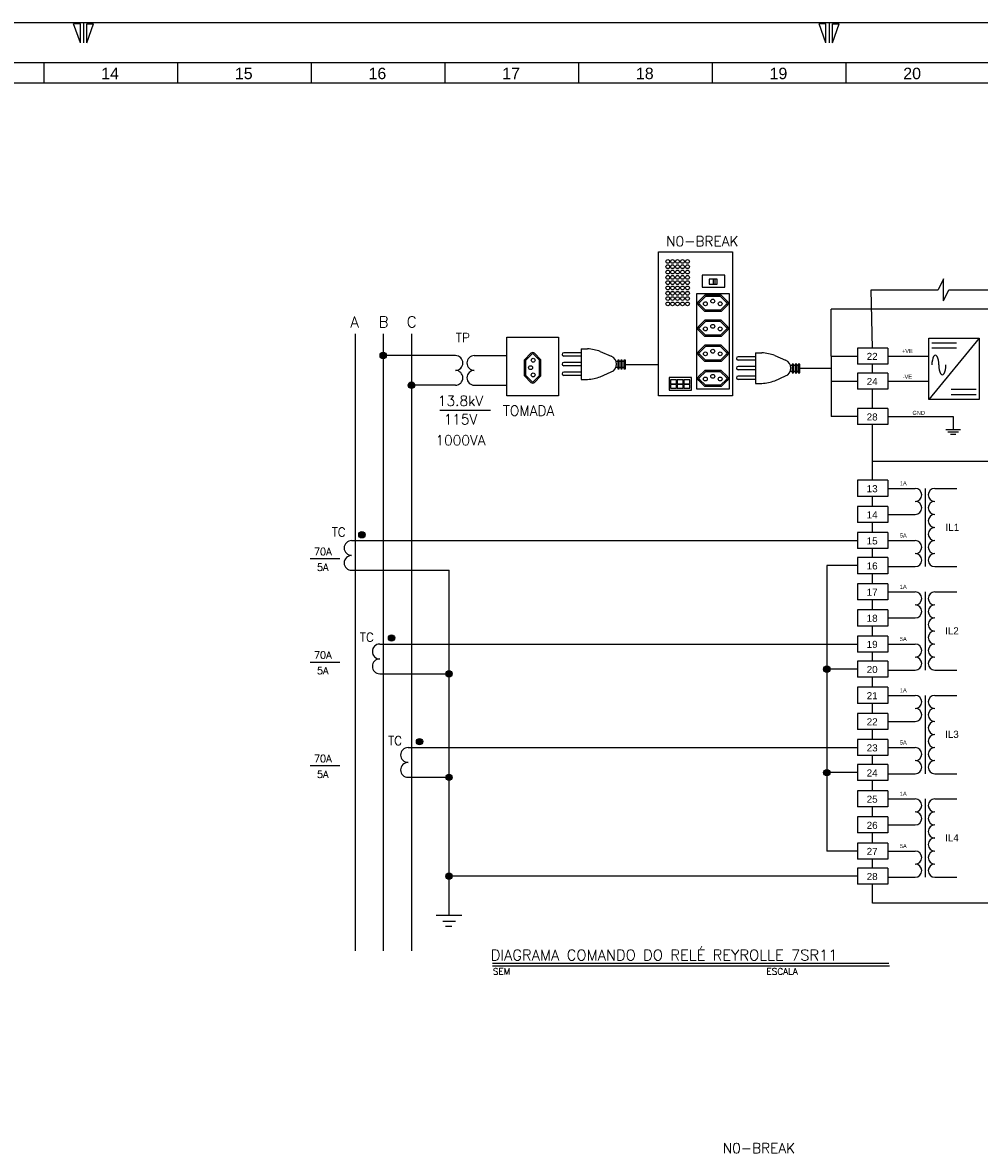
# Model space of a CAD drawing. Header units: millimetres. Extents: x 4701 to 5972, y 985 to 1750.
# Tile 7 of 9: x 5156 to 5394, y 1371 to 1651. Entities that reach past the tile are written whole.
import ezdxf
from ezdxf.enums import TextEntityAlignment as Align

# ---------------------------------------------------------------- set-up
doc = ezdxf.new("R2010")
doc.units = ezdxf.units.MM
for name, color, linetype in [('DIMENSÕES', 1, 'Continuous'), ('PEN1', 1, 'Continuous'), ('PEN2', 2, 'Continuous'), ('PEN3', 3, 'Continuous'), ('PEN4', 4, 'Continuous'), ('PEN6', 6, 'Continuous'), ('TEXTO 2', 2, 'Continuous'), ('TEXTO 4', 4, 'Continuous'), ('TEXTO3', 3, 'Continuous')]:
    doc.layers.add(name, color=color, linetype=linetype)
doc.styles.add('ROMANS', font='romans.shx', dxfattribs={"height": 1.8})
doc.styles.add('ROMANS1', font='romans.shx', dxfattribs={"height": 1.8})
doc.styles.get("Standard").update_dxf_attribs({"font": 'arial.ttf'})
doc.styles.add('TEXTO STAHL', font='arial.ttf')

msp = doc.modelspace()

# ---------------------------------------------------------------- hatches: boundary and pattern name
at = {"layer": 'TEXTO3'}
h = msp.add_hatch(color=256, dxfattribs=at)
h.paths.add_polyline_path([(5245.97, 1569.51, 0.414214), (5245.18, 1568.73), (5245.97, 1568.73)])
h.paths.add_polyline_path([(5245.97, 1569.51), (5245.97, 1568.73), (5246.76, 1568.73, 0.414214)])
h.paths.add_polyline_path([(5246.76, 1568.73), (5245.18, 1568.73, 1)])
h = msp.add_hatch(color=256, dxfattribs=at)
h.paths.add_polyline_path([(5252.97, 1562.14, 0.414214), (5252.18, 1561.35), (5252.97, 1561.35)])
h.paths.add_polyline_path([(5252.97, 1562.14), (5252.97, 1561.35), (5253.76, 1561.35, 0.414214)])
h.paths.add_polyline_path([(5253.76, 1561.35), (5252.18, 1561.35, 1)])
h = msp.add_hatch(color=256, dxfattribs=at)
h.paths.add_polyline_path([(5240.67, 1525.06, 0.414214), (5239.88, 1524.27), (5240.67, 1524.27)])
h.paths.add_polyline_path([(5240.67, 1525.06), (5240.67, 1524.27), (5241.46, 1524.27, 0.414214)])
h.paths.add_polyline_path([(5241.46, 1524.27), (5239.88, 1524.27, 1)])
h = msp.add_hatch(color=256, dxfattribs=at)
h.paths.add_polyline_path([(5248.03, 1499.46, 0.414214), (5247.24, 1498.68), (5248.03, 1498.68)])
h.paths.add_polyline_path([(5248.03, 1499.46), (5248.03, 1498.68), (5248.81, 1498.68, 0.414214)])
h.paths.add_polyline_path([(5248.81, 1498.68), (5247.24, 1498.68, 1)])
h = msp.add_hatch(color=256, dxfattribs=at)
h.paths.add_polyline_path([(5262.29, 1490.58, 0.414214), (5261.51, 1489.79), (5262.29, 1489.79)])
h.paths.add_polyline_path([(5262.29, 1490.58), (5262.29, 1489.79), (5263.08, 1489.79, 0.414214)])
h.paths.add_polyline_path([(5263.08, 1489.79), (5261.51, 1489.79, 1)])
h = msp.add_hatch(color=256, dxfattribs=at)
h.paths.add_polyline_path([(5356.02, 1491.74, 0.414214), (5355.23, 1490.95), (5356.02, 1490.95)])
h.paths.add_polyline_path([(5356.02, 1491.74), (5356.02, 1490.95), (5356.81, 1490.95, 0.414214)])
h.paths.add_polyline_path([(5356.81, 1490.95), (5355.23, 1490.95, 1)])
h = msp.add_hatch(color=256, dxfattribs=at)
h.paths.add_polyline_path([(5254.98, 1473.76, 0.414214), (5254.2, 1472.97), (5254.98, 1472.97)])
h.paths.add_polyline_path([(5254.98, 1473.76), (5254.98, 1472.97), (5255.77, 1472.97, 0.414214)])
h.paths.add_polyline_path([(5255.77, 1472.97), (5254.2, 1472.97, 1)])
h = msp.add_hatch(color=256, dxfattribs=at)
h.paths.add_polyline_path([(5262.29, 1464.91, 0.414214), (5261.51, 1464.12), (5262.29, 1464.12)])
h.paths.add_polyline_path([(5262.29, 1464.91), (5262.29, 1464.12), (5263.08, 1464.12, 0.414214)])
h.paths.add_polyline_path([(5263.08, 1464.12), (5261.51, 1464.12, 1)])
h = msp.add_hatch(color=256, dxfattribs=at)
h.paths.add_polyline_path([(5356.02, 1466.07, 0.414214), (5355.23, 1465.28), (5356.02, 1465.28)])
h.paths.add_polyline_path([(5356.02, 1466.07), (5356.02, 1465.28), (5356.81, 1465.28, 0.414214)])
h.paths.add_polyline_path([(5356.81, 1465.28), (5355.23, 1465.28, 1)])
h = msp.add_hatch(color=256, dxfattribs=at)
h.paths.add_polyline_path([(5262.29, 1440.4, 0.414214), (5261.51, 1439.61), (5262.29, 1439.61)])
h.paths.add_polyline_path([(5262.29, 1440.4), (5262.29, 1439.61), (5263.08, 1439.61, 0.414214)])
h.paths.add_polyline_path([(5263.08, 1439.61), (5261.51, 1439.61, 1)])

# ---------------------------------------------------------------- linework, layer by layer
at = {"layer": 'DIMENSÕES'}
for p, q in [((5363.61, 1570.58), (5363.61, 1566.59)), ((5371.15, 1570.58), (5363.61, 1570.58)), ((5371.15, 1570.58), (5371.15, 1566.59)), ((5393.8, 1573.03), (5381.35, 1557.84)), ((5382.09, 1571.87), (5388.23, 1571.87)), ((5382.09, 1570.59), (5388.23, 1570.59)), ((5371.15, 1568.58), (5381.35, 1568.58)), ((5371.15, 1566.59), (5363.61, 1566.59)), ((5363.61, 1564.36), (5363.61, 1560.38)), ((5371.15, 1564.36), (5363.61, 1564.36)), ((5371.15, 1564.36), (5371.15, 1560.38)), ((5371.15, 1562.37), (5381.35, 1562.37)), ((5371.15, 1560.38), (5363.61, 1560.38)), ((5393.06, 1560.28), (5386.92, 1560.28)), ((5393.06, 1559), (5386.92, 1559)), ((5260.04, 1555.2), (5272.62, 1555.2)), ((5363.61, 1555.57), (5363.61, 1551.58)), ((5371.15, 1555.57), (5363.61, 1555.57)), ((5371.15, 1555.57), (5371.15, 1551.58)), ((5371.15, 1553.57), (5387.38, 1553.57)), ((5387.38, 1553.57), (5387.38, 1550.4)), ((5371.15, 1551.58), (5363.61, 1551.58)), ((5385.56, 1550.4), (5389.2, 1550.4)), ((5386.02, 1549.82), (5388.74, 1549.82)), ((5386.7, 1549.24), (5388.06, 1549.24)), ((5363.61, 1537.77), (5363.61, 1533.79)), ((5371.15, 1537.77), (5363.61, 1537.77)), ((5371.15, 1537.77), (5371.15, 1533.79)), ((5380.4, 1535.78), (5380.4, 1516.36)), ((5371.15, 1533.79), (5363.61, 1533.79)), ((5363.61, 1531.3), (5363.61, 1527.31)), ((5371.15, 1531.3), (5363.61, 1531.3)), ((5371.15, 1531.3), (5371.15, 1527.31)), ((5371.15, 1527.31), (5363.61, 1527.31)), ((5363.61, 1524.83), (5363.61, 1520.84)), ((5371.15, 1524.83), (5363.61, 1524.83)), ((5371.15, 1524.83), (5371.15, 1520.84)), ((5371.15, 1520.84), (5363.61, 1520.84)), ((5363.61, 1518.61), (5363.61, 1514.62)), ((5371.15, 1518.61), (5363.61, 1518.61)), ((5371.15, 1518.61), (5371.15, 1514.62)), ((5371.15, 1514.62), (5363.61, 1514.62)), ((5363.61, 1512.11), (5363.61, 1508.12)), ((5371.15, 1512.11), (5363.61, 1512.11)), ((5371.15, 1512.11), (5371.15, 1508.12)), ((5380.4, 1510.11), (5380.4, 1490.69)), ((5371.15, 1508.12), (5363.61, 1508.12)), ((5363.61, 1505.63), (5363.61, 1501.64)), ((5371.15, 1505.63), (5363.61, 1505.63)), ((5371.15, 1505.63), (5371.15, 1501.64)), ((5371.15, 1501.64), (5363.61, 1501.64)), ((5363.61, 1499.16), (5363.61, 1495.17)), ((5371.15, 1499.16), (5363.61, 1499.16)), ((5371.15, 1499.16), (5371.15, 1495.17)), ((5371.15, 1495.17), (5363.61, 1495.17)), ((5363.61, 1492.94), (5363.61, 1488.96)), ((5371.15, 1492.94), (5363.61, 1492.94)), ((5371.15, 1492.94), (5371.15, 1488.96)), ((5371.15, 1488.96), (5363.61, 1488.96)), ((5363.61, 1486.44), (5363.61, 1482.45)), ((5371.15, 1486.44), (5363.61, 1486.44)), ((5371.15, 1486.44), (5371.15, 1482.45)), ((5380.4, 1484.44), (5380.4, 1465.02)), ((5371.15, 1482.45), (5363.61, 1482.45)), ((5363.61, 1479.96), (5363.61, 1475.98)), ((5371.15, 1479.96), (5363.61, 1479.96)), ((5371.15, 1479.96), (5371.15, 1475.98)), ((5371.15, 1475.98), (5363.61, 1475.98)), ((5363.61, 1473.49), (5363.61, 1469.5)), ((5371.15, 1473.49), (5363.61, 1473.49)), ((5371.15, 1473.49), (5371.15, 1469.5)), ((5371.15, 1469.5), (5363.61, 1469.5)), ((5363.61, 1467.27), (5363.61, 1463.29)), ((5371.15, 1467.27), (5363.61, 1467.27)), ((5371.15, 1467.27), (5371.15, 1463.29)), ((5371.15, 1463.29), (5363.61, 1463.29)), ((5363.61, 1460.77), (5363.61, 1456.78)), ((5371.15, 1460.77), (5363.61, 1460.77)), ((5371.15, 1460.77), (5371.15, 1456.78)), ((5380.4, 1458.77), (5380.4, 1439.35)), ((5371.15, 1456.78), (5363.61, 1456.78)), ((5363.61, 1454.3), (5363.61, 1450.31)), ((5371.15, 1454.3), (5363.61, 1454.3)), ((5371.15, 1454.3), (5371.15, 1450.31)), ((5371.15, 1450.31), (5363.61, 1450.31)), ((5363.61, 1447.82), (5363.61, 1443.83)), ((5371.15, 1447.82), (5363.61, 1447.82)), ((5371.15, 1447.82), (5371.15, 1443.83)), ((5371.15, 1443.83), (5363.61, 1443.83)), ((5363.61, 1441.61), (5363.61, 1437.62)), ((5371.15, 1441.61), (5363.61, 1441.61)), ((5371.15, 1441.61), (5371.15, 1437.62)), ((5371.15, 1437.62), (5363.61, 1437.62))]:
    msp.add_line(p, q, dxfattribs=at)
msp.add_lwpolyline([(5381.35, 1573.03), (5393.8, 1573.03), (5393.8, 1557.84), (5381.35, 1557.84)], close=True, dxfattribs=at)
for centre, start_param, end_param in [((5382.96, 1566.39), 1.570796, 4.712389), ((5384.69, 1566.39), 4.712389, 7.853982)]:
    msp.add_ellipse(centre, major_axis=(0, -2.43), ratio=0.355264, start_param=start_param, end_param=end_param, dxfattribs=at)
at = {"layer": 'PEN1'}
for p, q in [((4700.64, 1651.28), (5541.64, 1651.28)), ((5170.82, 1651), (5169.16, 1651)), ((5170.82, 1646.28), (5169.16, 1651)), ((5170.82, 1646.28), (5170.82, 1651)), ((5171.64, 1651.28), (5171.64, 1646.28)), ((5172.45, 1646.28), (5172.45, 1651)), ((5172.45, 1651), (5174.11, 1651)), ((5172.45, 1646.28), (5174.11, 1651)), ((5355.82, 1651), (5354.16, 1651)), ((5355.82, 1646.28), (5354.16, 1651)), ((5355.82, 1646.28), (5355.82, 1651)), ((5356.64, 1651.28), (5356.64, 1646.28)), ((5357.45, 1646.28), (5357.45, 1651)), ((5357.45, 1651), (5359.11, 1651)), ((5357.45, 1646.28), (5359.11, 1651)), ((5161.81, 1636.28), (5161.81, 1641.28)), ((5194.97, 1636.28), (5194.97, 1641.28)), ((5228.14, 1636.28), (5228.14, 1641.28)), ((5261.31, 1636.28), (5261.31, 1641.28)), ((5294.47, 1636.28), (5294.47, 1641.28)), ((5327.64, 1636.28), (5327.64, 1641.28)), ((5360.81, 1636.28), (5360.81, 1641.28)), ((5526.64, 1636.28), (4730.64, 1636.28)), ((5385.01, 1587.73), (5383.67, 1585.01)), ((5385.01, 1582.29), (5385.01, 1587.73)), ((5385.01, 1582.29), (5386.31, 1585.01)), ((5227.81, 1518.35), (5235.23, 1518.35)), ((5227.81, 1492.68), (5235.23, 1492.68)), ((5227.81, 1467.01), (5235.23, 1467.01))]:
    msp.add_line(p, q, dxfattribs=at)
at = {"layer": 'PEN1', "color": 1}
for p, q in [((5325.78, 1583.69), (5324.17, 1582.14)), ((5325.91, 1583.36), (5324.4, 1581.9)), ((5329.8, 1583.69), (5325.78, 1583.69)), ((5329.67, 1583.36), (5325.91, 1583.36)), ((5329.67, 1583.36), (5331.18, 1581.9)), ((5329.8, 1583.69), (5331.41, 1582.14)), ((5325.78, 1579.67), (5324.17, 1581.23)), ((5325.91, 1580), (5324.4, 1581.46)), ((5329.8, 1579.67), (5325.78, 1579.67)), ((5329.8, 1579.67), (5325.78, 1579.67)), ((5329.67, 1580), (5325.91, 1580)), ((5329.67, 1580), (5331.18, 1581.46)), ((5329.8, 1579.67), (5331.41, 1581.23)), ((5325.78, 1577.45), (5324.17, 1575.89)), ((5325.91, 1577.12), (5324.4, 1575.66)), ((5329.8, 1577.45), (5325.78, 1577.45)), ((5329.67, 1577.12), (5325.91, 1577.12)), ((5329.67, 1577.12), (5331.18, 1575.66)), ((5329.8, 1577.45), (5331.41, 1575.89)), ((5325.78, 1573.43), (5324.17, 1574.98)), ((5325.91, 1573.76), (5324.4, 1575.22)), ((5329.8, 1573.43), (5325.78, 1573.43)), ((5329.8, 1573.43), (5325.78, 1573.43)), ((5329.67, 1573.76), (5325.91, 1573.76)), ((5329.67, 1573.76), (5331.18, 1575.22)), ((5329.8, 1573.43), (5331.41, 1574.98)), ((5325.78, 1571.28), (5324.17, 1569.72)), ((5325.91, 1570.95), (5324.4, 1569.48)), ((5329.8, 1571.28), (5325.78, 1571.28)), ((5329.67, 1570.95), (5325.91, 1570.95)), ((5329.67, 1570.95), (5331.18, 1569.48)), ((5329.8, 1571.28), (5331.41, 1569.72)), ((5281.05, 1567.68), (5282.6, 1569.29)), ((5281.05, 1563.67), (5281.05, 1567.68)), ((5281.38, 1567.55), (5282.84, 1569.06)), ((5284.74, 1567.55), (5283.28, 1569.06)), ((5285.07, 1567.68), (5283.51, 1569.29)), ((5285.07, 1563.67), (5285.07, 1567.68)), ((5285.07, 1563.67), (5285.07, 1567.68)), ((5295.07, 1569.39), (5290.75, 1569.39)), ((5295.07, 1568.58), (5290.75, 1568.58)), ((5325.78, 1567.26), (5324.17, 1568.81)), ((5325.91, 1567.59), (5324.4, 1569.05)), ((5329.67, 1567.59), (5325.91, 1567.59)), ((5329.67, 1567.59), (5331.18, 1569.05)), ((5329.8, 1567.26), (5331.41, 1568.81)), ((5338.35, 1568.4), (5334.03, 1568.4)), ((5338.35, 1567.58), (5334.03, 1567.58)), ((5281.38, 1563.8), (5281.38, 1567.55)), ((5284.74, 1563.8), (5284.74, 1567.55)), ((5295.07, 1567), (5290.75, 1567)), ((5295.07, 1566.19), (5290.75, 1566.19)), ((5304.16, 1565.72), (5303.66, 1565.72)), ((5304.16, 1567.22), (5303.76, 1567.22)), ((5304.92, 1567.22), (5304.51, 1567.22)), ((5304.92, 1565.72), (5304.51, 1565.72)), ((5305.68, 1567.22), (5305.27, 1567.22)), ((5305.68, 1565.72), (5305.27, 1565.72)), ((5325.78, 1565.03), (5324.17, 1563.48)), ((5329.8, 1567.26), (5325.78, 1567.26)), ((5329.8, 1567.26), (5325.78, 1567.26)), ((5329.8, 1565.03), (5325.78, 1565.03)), ((5329.8, 1565.03), (5331.41, 1563.48)), ((5338.35, 1566.01), (5334.03, 1566.01)), ((5338.35, 1565.19), (5334.03, 1565.19)), ((5347.43, 1566.23), (5347.03, 1566.23)), ((5348.19, 1566.23), (5347.78, 1566.23)), ((5348.95, 1566.23), (5348.55, 1566.23)), ((5281.05, 1563.67), (5282.6, 1562.06)), ((5281.38, 1563.8), (5282.84, 1562.29)), ((5284.74, 1563.8), (5283.28, 1562.29)), ((5285.07, 1563.67), (5283.51, 1562.06)), ((5295.07, 1564.61), (5290.75, 1564.61)), ((5295.07, 1563.79), (5290.75, 1563.79)), ((5325.78, 1561.01), (5324.17, 1562.57)), ((5325.91, 1564.7), (5324.4, 1563.24)), ((5325.91, 1561.34), (5324.4, 1562.81)), ((5329.67, 1564.7), (5325.91, 1564.7)), ((5329.67, 1564.7), (5331.18, 1563.24)), ((5329.67, 1561.34), (5331.18, 1562.81)), ((5329.8, 1561.01), (5331.41, 1562.57)), ((5338.35, 1563.62), (5334.03, 1563.62)), ((5338.35, 1562.8), (5334.03, 1562.8)), ((5347.43, 1564.72), (5346.93, 1564.72)), ((5348.19, 1564.72), (5347.78, 1564.72)), ((5348.95, 1564.72), (5348.55, 1564.72)), ((5329.8, 1561.01), (5325.78, 1561.01)), ((5329.8, 1561.01), (5325.78, 1561.01)), ((5329.67, 1561.34), (5325.91, 1561.34)), ((5371.56, 1417.31), (5273.08, 1417.31))]:
    msp.add_line(p, q, dxfattribs=at)
for points in [[(5330.69, 1588.65), (5325.09, 1588.65), (5325.09, 1585.66), (5330.69, 1585.66)], [(5328.8, 1587.68), (5326.85, 1587.68), (5326.85, 1586.45), (5328.8, 1586.45)], [(5328.32, 1587.68), (5327.82, 1587.68), (5327.82, 1586.45), (5328.32, 1586.45)], [(5331.89, 1584.02), (5323.69, 1584.02), (5323.69, 1560.47), (5331.89, 1560.47)], [(5304.51, 1567.54), (5304.16, 1567.54), (5304.16, 1565.39), (5304.51, 1565.39)], [(5305.27, 1567.54), (5304.92, 1567.54), (5304.92, 1565.39), (5305.27, 1565.39)], [(5306.04, 1567.54), (5305.68, 1567.54), (5305.68, 1565.39), (5306.04, 1565.39)], [(5347.78, 1566.55), (5347.43, 1566.55), (5347.43, 1564.4), (5347.78, 1564.4)], [(5348.55, 1566.55), (5348.19, 1566.55), (5348.19, 1564.4), (5348.55, 1564.4)], [(5349.31, 1566.55), (5348.95, 1566.55), (5348.95, 1564.4), (5349.31, 1564.4)], [(5322.45, 1563.26), (5316.91, 1563.26), (5316.91, 1560.11), (5322.45, 1560.11)], [(5318.72, 1562.71), (5317.28, 1562.71), (5317.28, 1561.72), (5318.72, 1561.72)], [(5320.37, 1562.71), (5318.93, 1562.71), (5318.93, 1561.72), (5320.37, 1561.72)], [(5322.03, 1562.71), (5320.59, 1562.71), (5320.59, 1561.72), (5322.03, 1561.72)], [(5318.72, 1561.57), (5317.28, 1561.57), (5317.28, 1560.59), (5318.72, 1560.59)], [(5320.37, 1561.57), (5318.93, 1561.57), (5318.93, 1560.59), (5320.37, 1560.59)], [(5322.03, 1561.57), (5320.59, 1561.57), (5320.59, 1560.59), (5322.03, 1560.59)]]:
    msp.add_lwpolyline(points, close=True, dxfattribs=at)
for centre, radius in [((5316.56, 1592.05), 0.467), ((5316.56, 1590.74), 0.467), ((5317.76, 1592.05), 0.467), ((5317.76, 1590.74), 0.467), ((5318.98, 1592.05), 0.467), ((5318.98, 1590.74), 0.467), ((5320.23, 1592.05), 0.467), ((5320.23, 1590.74), 0.467), ((5321.47, 1592.05), 0.467), ((5321.47, 1590.74), 0.467), ((5316.56, 1589.42), 0.467), ((5316.56, 1588.1), 0.467), ((5316.56, 1586.79), 0.467), ((5317.76, 1589.42), 0.467), ((5317.76, 1588.1), 0.467), ((5317.76, 1586.79), 0.467), ((5318.98, 1589.42), 0.467), ((5318.98, 1588.1), 0.467), ((5318.98, 1586.79), 0.467), ((5320.23, 1589.42), 0.467), ((5320.23, 1588.1), 0.467), ((5320.23, 1586.79), 0.467), ((5321.47, 1589.42), 0.467), ((5321.47, 1588.1), 0.467), ((5321.47, 1586.79), 0.467), ((5316.56, 1585.47), 0.467), ((5316.56, 1584.15), 0.467), ((5317.76, 1585.47), 0.467), ((5317.76, 1584.15), 0.467), ((5318.98, 1585.47), 0.467), ((5318.98, 1584.15), 0.467), ((5320.23, 1585.47), 0.467), ((5320.23, 1584.15), 0.467), ((5321.47, 1585.47), 0.467), ((5321.47, 1584.15), 0.467), ((5316.56, 1582.84), 0.467), ((5316.56, 1581.52), 0.467), ((5317.76, 1582.84), 0.467), ((5317.76, 1581.52), 0.467), ((5318.98, 1582.84), 0.467), ((5318.98, 1581.52), 0.467), ((5320.23, 1582.84), 0.467), ((5320.23, 1581.52), 0.467), ((5321.47, 1582.84), 0.467), ((5321.47, 1581.52), 0.467), ((5325.9, 1581.56), 0.484), ((5327.74, 1582.21), 0.484), ((5329.56, 1581.56), 0.484), ((5327.74, 1575.96), 0.484), ((5325.9, 1575.32), 0.484), ((5329.56, 1575.32), 0.484), ((5283.18, 1567.56), 0.484), ((5325.9, 1569.14), 0.484), ((5327.74, 1569.79), 0.484), ((5329.56, 1569.14), 0.484), ((5282.53, 1565.72), 0.484), ((5283.18, 1563.91), 0.484), ((5325.9, 1562.9), 0.484), ((5327.74, 1563.55), 0.484), ((5329.56, 1562.9), 0.484)]:
    msp.add_circle(centre, radius, dxfattribs=at)
for centre, radius, start, end in [((5324.74, 1581.68), 0.725, 141.1271, 218.8729), ((5324.74, 1581.68), 0.395, 141.1271, 218.8729), ((5330.85, 1581.68), 0.395, 321.1271, 38.8729), ((5330.85, 1581.68), 0.725, 321.1271, 38.8729), ((5324.74, 1575.44), 0.725, 141.1271, 218.8729), ((5324.74, 1575.44), 0.395, 141.1271, 218.8729), ((5330.85, 1575.44), 0.395, 321.1271, 38.8729), ((5330.85, 1575.44), 0.725, 321.1271, 38.8729), ((5283.06, 1568.73), 0.725, 51.1271, 128.8729), ((5283.06, 1568.73), 0.395, 51.1271, 128.8729), ((5290.75, 1568.98), 0.408, 90, 270), ((5324.74, 1569.27), 0.725, 141.1271, 218.8729), ((5324.74, 1569.27), 0.395, 141.1271, 218.8729), ((5330.85, 1569.27), 0.395, 321.1271, 38.8729), ((5330.85, 1569.27), 0.725, 321.1271, 38.8729), ((5334.03, 1567.99), 0.408, 90, 270), ((5290.75, 1566.59), 0.408, 90, 270), ((5334.03, 1565.6), 0.408, 90, 270), ((5283.06, 1562.62), 0.725, 231.1271, 308.8729), ((5283.06, 1562.62), 0.395, 231.1271, 308.8729), ((5290.75, 1564.2), 0.408, 90, 270), ((5324.74, 1563.02), 0.725, 141.1271, 218.8729), ((5324.74, 1563.02), 0.395, 141.1271, 218.8729), ((5330.85, 1563.02), 0.395, 321.1271, 38.8729), ((5330.85, 1563.02), 0.725, 321.1271, 38.8729), ((5334.03, 1563.21), 0.408, 90, 270)]:
    msp.add_arc(centre, radius, start, end, dxfattribs=at)
at = {"layer": 'PEN2'}
for p, q in [((5367.38, 1570.58), (5367.06, 1585.01)), ((5367.06, 1585.01), (5383.67, 1585.01)), ((5386.31, 1585.01), (5414.04, 1585.01)), ((5295.07, 1570.39), (5295.07, 1562.8)), ((5295.07, 1570.39), (5296.67, 1570.39)), ((5299.83, 1569.74), (5302.53, 1568.53)), ((5338.35, 1569.39), (5338.35, 1561.81)), ((5338.35, 1569.39), (5339.94, 1569.39)), ((5343.1, 1568.75), (5345.8, 1567.54)), ((5367.38, 1564.36), (5367.38, 1566.59)), ((5295.07, 1562.8), (5296.67, 1562.8)), ((5299.83, 1563.45), (5302.53, 1564.65)), ((5343.1, 1562.46), (5345.8, 1563.66)), ((5338.35, 1561.81), (5339.94, 1561.81)), ((5367.38, 1555.57), (5367.38, 1560.38)), ((5367.38, 1537.77), (5367.38, 1551.58)), ((5367.38, 1542.51), (5433.36, 1542.51)), ((5367.38, 1531.3), (5367.38, 1533.79)), ((5367.38, 1524.83), (5367.38, 1527.31)), ((5367.38, 1518.61), (5367.38, 1520.84)), ((5367.38, 1512.11), (5367.38, 1514.62)), ((5367.38, 1505.63), (5367.38, 1508.12)), ((5367.38, 1499.16), (5367.38, 1501.64)), ((5367.38, 1492.94), (5367.38, 1495.17)), ((5367.38, 1486.44), (5367.38, 1488.96)), ((5367.38, 1479.96), (5367.38, 1482.45)), ((5367.38, 1473.49), (5367.38, 1475.98)), ((5367.38, 1467.27), (5367.38, 1469.5)), ((5367.38, 1460.77), (5367.38, 1463.29)), ((5367.38, 1454.3), (5367.38, 1456.78)), ((5367.38, 1447.82), (5367.38, 1450.31)), ((5367.38, 1441.61), (5367.38, 1443.83)), ((5367.38, 1432.91), (5367.38, 1437.62)), ((5433.36, 1432.91), (5367.38, 1432.91))]:
    msp.add_line(p, q, dxfattribs=at)
for centre, radius, start, end in [((5295.59, 1557.08), 13.35, 71.4662, 85.363), ((5301.77, 1566.59), 2.09, 291.4608, 68.5392), ((5338.86, 1556.09), 13.35, 71.4662, 85.363), ((5345.04, 1565.6), 2.09, 291.4608, 68.5392), ((5295.59, 1576.11), 13.35, 274.637, 288.5338), ((5338.86, 1575.12), 13.35, 274.637, 288.5338)]:
    msp.add_arc(centre, radius, start, end, dxfattribs=at)
at = {"layer": 'PEN3'}
msp.add_lwpolyline([(5314.26, 1594.45), (5332.66, 1594.45), (5332.66, 1558.71), (5314.26, 1558.71)], close=True, dxfattribs=at)
at = {"layer": 'PEN6'}
for p, q in [((5531.64, 1641.28), (4725.64, 1641.28)), ((5238.97, 1574.13), (5238.97, 1421.11)), ((5245.97, 1574.13), (5245.97, 1421.11)), ((5252.97, 1574.13), (5252.97, 1421.11))]:
    msp.add_line(p, q, dxfattribs=at)
at = {"layer": 'TEXTO 2'}
msp.add_lwpolyline([(5276.67, 1573.26), (5289.44, 1573.26), (5289.44, 1558.71), (5276.67, 1558.71)], close=True, dxfattribs=at)
at = {"layer": 'TEXTO 4', "linetype": 'Continuous', "ltscale": 50}
msp.add_line((5371.38, 1417.94), (5273.08, 1417.94), dxfattribs=at)
at = {"layer": 'TEXTO3'}
for p, q in [((5462.7, 1580.24), (5357.08, 1580.24)), ((5357.08, 1568.58), (5357.08, 1580.24)), ((5261.37, 1568.73), (5245.97, 1568.73)), ((5263.89, 1568.73), (5261.37, 1568.73)), ((5268.56, 1568.73), (5271.08, 1568.73)), ((5271.08, 1568.73), (5276.67, 1568.73)), ((5357.08, 1568.58), (5363.61, 1568.58)), ((5357.08, 1568.58), (5357.08, 1553.57)), ((5306.04, 1566.47), (5314.26, 1566.47)), ((5357.08, 1565.48), (5349.31, 1565.48)), ((5357.08, 1562.37), (5363.61, 1562.37)), ((5261.37, 1561.35), (5252.97, 1561.35)), ((5263.89, 1561.35), (5261.37, 1561.35)), ((5268.56, 1561.35), (5271.08, 1561.35)), ((5271.08, 1561.35), (5276.67, 1561.35)), ((5363.61, 1553.57), (5357.08, 1553.57)), ((5371.15, 1535.78), (5377.97, 1535.78)), ((5382.8, 1535.78), (5388.32, 1535.78)), ((5371.15, 1529.31), (5377.97, 1529.31)), ((5238.12, 1522.83), (5240.65, 1522.83)), ((5238.12, 1522.83), (5240.65, 1522.83)), ((5240.65, 1522.83), (5363.61, 1522.83)), ((5371.15, 1522.83), (5377.97, 1522.83)), ((5238.12, 1515.46), (5240.65, 1515.46)), ((5240.65, 1515.46), (5262.29, 1515.46)), ((5262.29, 1429.9), (5262.29, 1515.46)), ((5363.61, 1516.62), (5356.02, 1516.62)), ((5356.02, 1516.62), (5356.02, 1445.83)), ((5371.15, 1516.36), (5377.97, 1516.36)), ((5382.8, 1516.36), (5388.32, 1516.36)), ((5371.15, 1510.11), (5377.97, 1510.11)), ((5382.8, 1510.11), (5388.32, 1510.11)), ((5371.15, 1503.64), (5377.97, 1503.64)), ((5245.12, 1497.16), (5247.65, 1497.16)), ((5247.65, 1497.16), (5363.61, 1497.16)), ((5371.15, 1497.16), (5377.97, 1497.16)), ((5245.12, 1489.79), (5247.65, 1489.79)), ((5247.65, 1489.79), (5262.29, 1489.79)), ((5363.61, 1490.95), (5356.02, 1490.95)), ((5371.15, 1490.69), (5377.97, 1490.69)), ((5382.8, 1490.69), (5388.32, 1490.69)), ((5371.15, 1484.44), (5377.97, 1484.44)), ((5382.8, 1484.44), (5388.32, 1484.44)), ((5371.15, 1477.97), (5377.97, 1477.97)), ((5252.12, 1471.5), (5254.65, 1471.5)), ((5252.12, 1471.5), (5254.65, 1471.5)), ((5254.65, 1471.5), (5363.61, 1471.5)), ((5371.15, 1471.5), (5377.97, 1471.5)), ((5252.12, 1464.12), (5254.65, 1464.12)), ((5254.65, 1464.12), (5262.29, 1464.12)), ((5363.61, 1465.28), (5356.02, 1465.28)), ((5371.15, 1465.02), (5377.97, 1465.02)), ((5382.8, 1465.02), (5388.32, 1465.02)), ((5371.15, 1458.77), (5377.97, 1458.77)), ((5382.8, 1458.77), (5388.32, 1458.77)), ((5371.15, 1452.3), (5377.97, 1452.3)), ((5363.61, 1445.83), (5356.02, 1445.83)), ((5371.15, 1445.83), (5377.97, 1445.83)), ((5363.61, 1439.61), (5262.29, 1439.61)), ((5371.15, 1439.35), (5377.97, 1439.35)), ((5382.8, 1439.35), (5388.32, 1439.35)), ((5259.1, 1429.9), (5265.49, 1429.9)), ((5260.73, 1428.44), (5263.93, 1428.44)), ((5261.41, 1427.21), (5263.01, 1427.21))]:
    msp.add_line(p, q, dxfattribs=at)
for centre in [(5245.97, 1568.73), (5252.97, 1561.35), (5240.67, 1524.27), (5248.03, 1498.68), (5262.29, 1489.79), (5356.02, 1490.95), (5254.98, 1472.97), (5262.29, 1464.12), (5356.02, 1465.28), (5262.29, 1439.61)]:
    msp.add_circle(centre, 0.788, dxfattribs=at)
for centre, radius, start, end in [((5263.89, 1566.88), 1.84, 270, 90), ((5268.56, 1566.88), 1.84, 90, 270), ((5263.89, 1563.19), 1.84, 270, 90), ((5268.56, 1563.19), 1.84, 90, 270), ((5377.97, 1534.16), 1.62, 270, 90), ((5382.8, 1534.16), 1.62, 90, 270), ((5377.97, 1530.92), 1.62, 270, 90), ((5382.8, 1530.92), 1.62, 90, 270), ((5382.8, 1527.69), 1.62, 90, 270), ((5382.8, 1524.45), 1.62, 90, 270), ((5238.12, 1520.99), 1.84, 90, 270), ((5377.97, 1521.21), 1.62, 270, 90), ((5382.8, 1521.21), 1.62, 90, 270), ((5238.12, 1517.3), 1.84, 90, 270), ((5377.97, 1517.98), 1.62, 270, 90), ((5382.8, 1517.98), 1.62, 90, 270), ((5377.97, 1508.49), 1.62, 270, 90), ((5382.8, 1508.49), 1.62, 90, 270), ((5377.97, 1505.26), 1.62, 270, 90), ((5382.8, 1505.26), 1.62, 90, 270), ((5382.8, 1502.02), 1.62, 90, 270), ((5382.8, 1498.78), 1.62, 90, 270), ((5245.12, 1495.32), 1.84, 90, 270), ((5377.97, 1495.55), 1.62, 270, 90), ((5382.8, 1495.55), 1.62, 90, 270), ((5245.12, 1491.63), 1.84, 90, 270), ((5377.97, 1492.31), 1.62, 270, 90), ((5382.8, 1492.31), 1.62, 90, 270), ((5377.97, 1482.82), 1.62, 270, 90), ((5382.8, 1482.82), 1.62, 90, 270), ((5377.97, 1479.59), 1.62, 270, 90), ((5382.8, 1479.59), 1.62, 90, 270), ((5382.8, 1476.35), 1.62, 90, 270), ((5382.8, 1473.11), 1.62, 90, 270), ((5252.12, 1469.65), 1.84, 90, 270), ((5377.97, 1469.88), 1.62, 270, 90), ((5382.8, 1469.88), 1.62, 90, 270), ((5252.12, 1465.96), 1.84, 90, 270), ((5377.97, 1466.64), 1.62, 270, 90), ((5382.8, 1466.64), 1.62, 90, 270), ((5377.97, 1457.16), 1.62, 270, 90), ((5382.8, 1457.16), 1.62, 90, 270), ((5377.97, 1453.92), 1.62, 270, 90), ((5382.8, 1453.92), 1.62, 90, 270), ((5382.8, 1450.68), 1.62, 90, 270), ((5382.8, 1447.45), 1.62, 90, 270), ((5377.97, 1444.21), 1.62, 270, 90), ((5382.8, 1444.21), 1.62, 90, 270), ((5377.97, 1440.97), 1.62, 270, 90), ((5382.8, 1440.97), 1.62, 90, 270)]:
    msp.add_arc(centre, radius, start, end, dxfattribs=at)

# ---------------------------------------------------------------- texts
at = {"layer": 'PEN1', "style": 'TEXTO STAHL'}
for s, p in [('14', (5178.2, 1638.67)), ('15', (5211.37, 1638.67)), ('16', (5244.53, 1638.67)), ('17', (5277.7, 1638.67)), ('18', (5310.87, 1638.67)), ('19', (5344.03, 1638.67)), ('20', (5377.2, 1638.67))]:
    msp.add_text(s, height=2.832, dxfattribs=at).set_placement(p, align=Align.MIDDLE_CENTER)
at = {"layer": 'PEN1'}
for s, height, style, p in [('70A', 1.774, 'ROMANS', (5228.78, 1519.22)), ('5A', 1.774, 'ROMANS', (5229.51, 1515.33)), ('70A', 1.774, 'ROMANS', (5228.78, 1493.55)), ('5A', 1.774, 'ROMANS', (5229.51, 1489.66)), ('70A', 1.774, 'ROMANS', (5228.78, 1467.89)), ('5A', 1.774, 'ROMANS', (5229.51, 1463.99)), ('SEM                                                     ESCALA', 1.6, 'ROMANS1', (5273.17, 1415.18))]:
    msp.add_text(s, height=height, dxfattribs=dict(at, style=style)).set_placement(p)
at = {"layer": 'PEN3', "style": 'ROMANS'}
for s, height, p in [('N0-BREAK', 2.5, (5316.14, 1595.81)), ('TP', 2.2, (5264.01, 1572.06)), ('13.8kV', 2.5, (5259.52, 1556.23)), ('115V ', 2.5, (5260.95, 1551.65)), ('TOMADA', 2.5, (5275.66, 1553.79)), ('1000VA', 2.5, (5258.92, 1546.45)), ('TC', 2.2, (5233.17, 1523.84)), ('TC', 2.2, (5240.16, 1497.77)), ('TC', 2.2, (5247.16, 1472.11)), ('N0-BREAK', 2.5, (5330.18, 1370.9))]:
    msp.add_text(s, height=height, dxfattribs=at).set_placement(p)
at = {"layer": 'PEN3'}
for s, height, p in [('22', 1.75, (5367.28, 1567.63)), ('+VE', 1, (5376.02, 1569.34)), ('24', 1.75, (5367.28, 1561.41)), ('-VE', 1, (5376.02, 1562.96)), ('28', 1.75, (5367.28, 1552.61)), ('GND', 1, (5378.84, 1554)), ('1A', 1, (5375, 1536.53)), ('13', 1.75, (5367.28, 1534.82)), ('14', 1.75, (5367.28, 1528.35)), ('IL1', 1.75, (5387.19, 1525.24)), ('15', 1.75, (5367.28, 1521.87)), ('5A', 1, (5375, 1523.59)), ('16', 1.75, (5367.28, 1515.66)), ('1A', 1, (5375, 1510.86)), ('17', 1.75, (5367.28, 1509.15)), ('18', 1.75, (5367.28, 1502.68)), ('IL2', 1.75, (5387.07, 1499.58)), ('19', 1.75, (5367.28, 1496.21)), ('5A', 1, (5375, 1497.92)), ('20', 1.75, (5367.28, 1489.99)), ('21', 1.75, (5367.28, 1483.48)), ('1A', 1, (5375, 1485.2)), ('22', 1.75, (5367.28, 1477.01)), ('IL3', 1.75, (5387.07, 1473.91)), ('23', 1.75, (5367.28, 1470.54)), ('5A', 1, (5375, 1472.25)), ('24', 1.75, (5367.28, 1464.32)), ('25', 1.75, (5367.28, 1457.82)), ('1A', 1, (5375, 1459.53)), ('26', 1.75, (5367.28, 1451.34)), ('IL4', 1.75, (5387.07, 1448.24)), ('5A', 1, (5375, 1446.58)), ('27', 1.75, (5367.28, 1444.87)), ('28', 1.75, (5367.28, 1438.65))]:
    msp.add_text(s, height=height, dxfattribs=at).set_placement(p, align=Align.CENTER)
at = {"layer": 'PEN4', "style": 'ROMANS'}
for s, p in [('A', (5237.81, 1575.7)), ('B', (5244.81, 1575.7)), ('C', (5251.81, 1575.7))]:
    msp.add_text(s, height=2.73, dxfattribs=at).set_placement(p)
at = {"layer": 'TEXTO 4', "linetype": 'Continuous', "ltscale": 50, "style": 'ROMANS'}
msp.add_text('DIAGRAMA COMANDO DO RELÉ REYROLLE 7SR11', height=2.666, dxfattribs=at).set_placement((5272.64, 1418.7))

doc.saveas('drawing.dxf')
